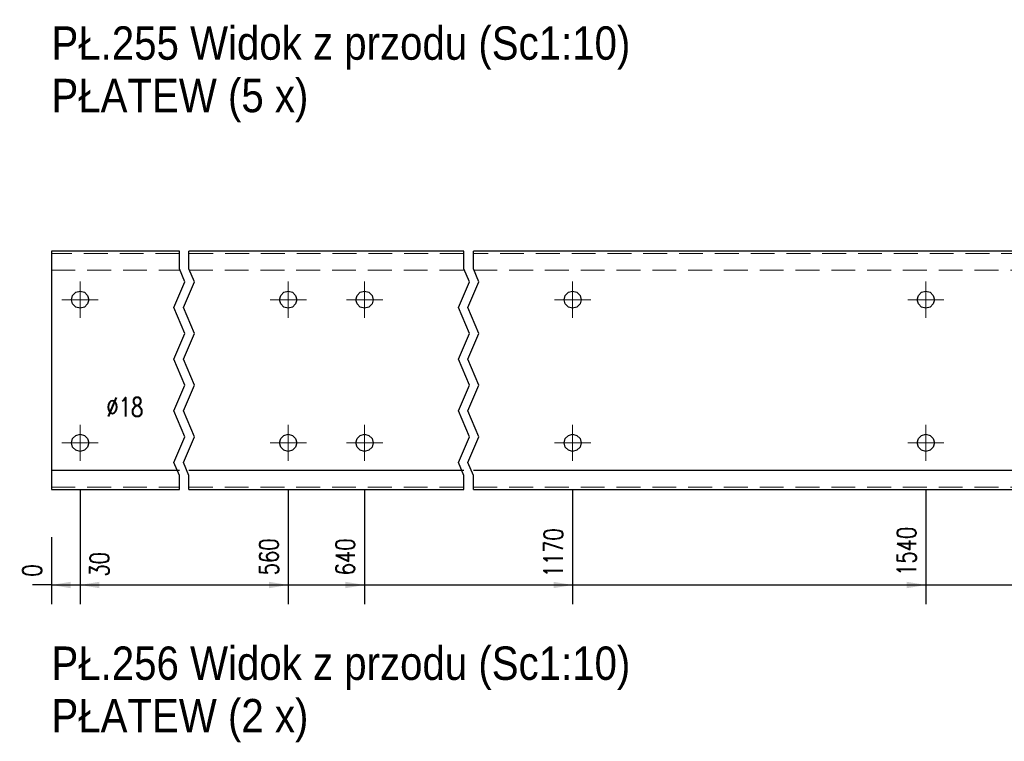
# Model space of a CAD drawing. Header units: millimetres. Extents: x -136 to 717, y 10101 to 10771.
# Tile 34 of 39: x 277 to 380, y 10545 to 10621. Entities that reach past the tile are written whole.
import ezdxf

# ---------------------------------------------------------------- set-up
doc = ezdxf.new("R2010")
doc.units = ezdxf.units.MM
doc.header["$LTSCALE"] = 10
doc.linetypes.add('HIDDEN', pattern=[0.375, 0.25, -0.125])
doc.linetypes.add('MITTE', pattern=[2, 1.25, -0.25, 0.25, -0.25])
doc.layers.get('Defpoints').update_dxf_attribs({"color": 1})
for name, color, linetype, lineweight in [('PS_Bolt', 4, 'Continuous', 13), ('PS_DIM', 4, 'Continuous', 13), ('PS_Hidden', 2, 'HIDDEN', 9), ('PS_Mid', 5, 'MITTE', 15), ('PS_Shape', 161, 'Continuous', 30), ('PS_SOLID', 7, 'Continuous', 30), ('PS_TEXT', 3, 'Continuous', 18)]:
    doc.layers.add(name, color=color, linetype=linetype, lineweight=lineweight)
doc.styles.add('gil', font='txt', dxfattribs={"width": 0.9})
doc.styles.add('simplex', font='simplex.shx', dxfattribs={"width": 0.75})
doc.dimstyles.new('1_10_GŁ_DS1-LS10', dxfattribs={"dimtxt": 2, "dimasz": 2, "dimexe": 2, "dimexo": 5, "dimgap": 1, "dimtad": 1, "dimjust": 4, "dimdec": 0, "dimlfac": 10, "dimtxsty": 'simplex', "dimblk1": 'NONE', "dimsah": 1, "dimcen": 2, "dimclrd": 256, "dimclre": 256, "dimclrt": 3, "dimadec": 1, "dimazin": 0, "dimtfac": 1, "dimtdec": 0, "dimtmove": 2, "dimatfit": 3, "dimfxl": 1, "dimarcsym": 0})

# ---------------------------------------------------------------- blocks, each defined once
blk = doc.blocks.new('*D192')
at = {"layer": 'Defpoints', "color": 0, "transparency": 16777216}
for p in [(280.36, 10571.77), (280.36, 10571.77), (280.36, 10561.77)]:
    blk.add_point(p, dxfattribs=at)
at = {"layer": 'PS_DIM', "lineweight": -2, "transparency": 16777216}
for p, q in [((280.36, 10566.77), (280.36, 10559.77)), ((280.36, 10566.77), (280.36, 10559.77)), ((280.36, 10561.77), (278.36, 10561.77)), ((280.36, 10561.77), (280.36, 10561.77)), ((282.36, 10561.77), (284.36, 10561.77))]:
    blk.add_line(p, q, dxfattribs=at)
at = {"layer": 'PS_DIM', "transparency": 16777216}
blk.add_solid([(282.36, 10562.1), (282.36, 10561.43), (280.36, 10561.77)], dxfattribs=at)
at = {"layer": 'PS_DIM', "color": 3, "transparency": 16777216, "insert": (278.34, 10563.29), "char_height": 2, "attachment_point": 5, "rotation": 90, "style": 'simplex'}
blk.add_mtext('0', dxfattribs=at)
blk = doc.blocks.new('_None')
blk = doc.blocks.new('*D193')
at = {"layer": 'Defpoints', "color": 0, "transparency": 16777216}
for p in [(283.36, 10576.67), (280.36, 10571.77), (283.36, 10561.77)]:
    blk.add_point(p, dxfattribs=at)
at = {"layer": 'PS_DIM', "lineweight": -2, "transparency": 16777216}
for p, q in [((283.36, 10571.67), (283.36, 10559.77)), ((280.36, 10566.77), (280.36, 10559.77)), ((280.36, 10561.77), (278.36, 10561.77)), ((280.36, 10561.77), (283.36, 10561.77)), ((285.36, 10561.77), (287.36, 10561.77))]:
    blk.add_line(p, q, dxfattribs=at)
at = {"layer": 'PS_DIM', "transparency": 16777216}
blk.add_solid([(285.36, 10562.1), (285.36, 10561.43), (283.36, 10561.77)], dxfattribs=at)
at = {"layer": 'PS_DIM', "color": 3, "transparency": 16777216, "insert": (285.38, 10563.92), "char_height": 2, "attachment_point": 5, "rotation": 90, "style": 'simplex'}
blk.add_mtext('30', dxfattribs=at)
blk = doc.blocks.new('*D194')
at = {"layer": 'Defpoints', "color": 0, "transparency": 16777216}
for p in [(305.16, 10576.67), (280.36, 10571.77), (305.16, 10561.77)]:
    blk.add_point(p, dxfattribs=at)
at = {"layer": 'PS_DIM', "lineweight": -2, "transparency": 16777216}
for p, q in [((305.16, 10571.67), (305.16, 10559.77)), ((280.36, 10566.77), (280.36, 10559.77)), ((280.36, 10561.77), (303.16, 10561.77))]:
    blk.add_line(p, q, dxfattribs=at)
at = {"layer": 'PS_DIM', "transparency": 16777216}
blk.add_solid([(303.16, 10562.1), (303.16, 10561.43), (305.16, 10561.77)], dxfattribs=at)
at = {"layer": 'PS_DIM', "color": 3, "transparency": 16777216, "insert": (303.14, 10564.71), "char_height": 2, "attachment_point": 5, "rotation": 90, "style": 'simplex'}
blk.add_mtext('560', dxfattribs=at)
blk = doc.blocks.new('*D195')
at = {"layer": 'Defpoints', "color": 0, "transparency": 16777216}
for p in [(313.16, 10576.67), (280.36, 10571.77), (313.16, 10561.77)]:
    blk.add_point(p, dxfattribs=at)
at = {"layer": 'PS_DIM', "lineweight": -2, "transparency": 16777216}
for p, q in [((313.16, 10571.67), (313.16, 10559.77)), ((280.36, 10566.77), (280.36, 10559.77)), ((280.36, 10561.77), (311.16, 10561.77))]:
    blk.add_line(p, q, dxfattribs=at)
at = {"layer": 'PS_DIM', "transparency": 16777216}
blk.add_solid([(311.16, 10562.1), (311.16, 10561.43), (313.16, 10561.77)], dxfattribs=at)
at = {"layer": 'PS_DIM', "color": 3, "transparency": 16777216, "insert": (311.14, 10564.71), "char_height": 2, "attachment_point": 5, "rotation": 90, "style": 'simplex'}
blk.add_mtext('640', dxfattribs=at)
blk = doc.blocks.new('*D196')
at = {"layer": 'Defpoints', "color": 0, "transparency": 16777216}
for p in [(334.96, 10576.67), (280.36, 10571.77), (334.96, 10561.77)]:
    blk.add_point(p, dxfattribs=at)
at = {"layer": 'PS_DIM', "lineweight": -2, "transparency": 16777216}
for p, q in [((334.96, 10571.67), (334.96, 10559.77)), ((280.36, 10566.77), (280.36, 10559.77)), ((280.36, 10561.77), (332.96, 10561.77))]:
    blk.add_line(p, q, dxfattribs=at)
at = {"layer": 'PS_DIM', "transparency": 16777216}
blk.add_solid([(332.96, 10562.1), (332.96, 10561.43), (334.96, 10561.77)], dxfattribs=at)
at = {"layer": 'PS_DIM', "color": 3, "transparency": 16777216, "insert": (332.94, 10565.14), "char_height": 2, "attachment_point": 5, "rotation": 90, "style": 'simplex'}
blk.add_mtext('1170', dxfattribs=at)
blk = doc.blocks.new('*D197')
at = {"layer": 'Defpoints', "color": 0, "transparency": 16777216}
for p in [(371.96, 10576.67), (280.36, 10571.77), (371.96, 10561.77)]:
    blk.add_point(p, dxfattribs=at)
at = {"layer": 'PS_DIM', "lineweight": -2, "transparency": 16777216}
for p, q in [((371.96, 10571.67), (371.96, 10559.77)), ((280.36, 10566.77), (280.36, 10559.77)), ((280.36, 10561.77), (369.96, 10561.77))]:
    blk.add_line(p, q, dxfattribs=at)
at = {"layer": 'PS_DIM', "transparency": 16777216}
blk.add_solid([(369.96, 10562.1), (369.96, 10561.43), (371.96, 10561.77)], dxfattribs=at)
at = {"layer": 'PS_DIM', "color": 3, "transparency": 16777216, "insert": (369.94, 10565.29), "char_height": 2, "attachment_point": 5, "rotation": 90, "style": 'simplex'}
blk.add_mtext('1540', dxfattribs=at)
blk = doc.blocks.new('*D198')
at = {"layer": 'Defpoints', "color": 0, "transparency": 16777216}
for p in [(393.76, 10576.67), (280.36, 10571.77), (393.76, 10561.77)]:
    blk.add_point(p, dxfattribs=at)
at = {"layer": 'PS_DIM', "lineweight": -2, "transparency": 16777216}
for p, q in [((393.76, 10571.67), (393.76, 10559.77)), ((280.36, 10566.77), (280.36, 10559.77)), ((280.36, 10561.77), (391.76, 10561.77))]:
    blk.add_line(p, q, dxfattribs=at)
at = {"layer": 'PS_DIM', "transparency": 16777216}
blk.add_solid([(391.76, 10562.1), (391.76, 10561.43), (393.76, 10561.77)], dxfattribs=at)
at = {"layer": 'PS_DIM', "color": 3, "transparency": 16777216, "insert": (391.74, 10565.43), "char_height": 2, "attachment_point": 5, "rotation": 90, "style": 'simplex'}
blk.add_mtext('2460', dxfattribs=at)
blk = doc.blocks.new('*D199')
at = {"layer": 'Defpoints', "color": 0, "transparency": 16777216}
for p in [(415.56, 10576.67), (280.36, 10571.77), (415.56, 10561.77)]:
    blk.add_point(p, dxfattribs=at)
at = {"layer": 'PS_DIM', "lineweight": -2, "transparency": 16777216}
for p, q in [((415.56, 10571.67), (415.56, 10559.77)), ((280.36, 10566.77), (280.36, 10559.77)), ((280.36, 10561.77), (413.56, 10561.77))]:
    blk.add_line(p, q, dxfattribs=at)
at = {"layer": 'PS_DIM', "transparency": 16777216}
blk.add_solid([(413.56, 10562.1), (413.56, 10561.43), (415.56, 10561.77)], dxfattribs=at)
at = {"layer": 'PS_DIM', "color": 3, "transparency": 16777216, "insert": (413.54, 10565.43), "char_height": 2, "attachment_point": 5, "rotation": 90, "style": 'simplex'}
blk.add_mtext('3350', dxfattribs=at)
blk = doc.blocks.new('*D200')
at = {"layer": 'Defpoints', "color": 0, "transparency": 16777216}
for p in [(437.36, 10576.67), (280.36, 10571.77), (437.36, 10561.77)]:
    blk.add_point(p, dxfattribs=at)
at = {"layer": 'PS_DIM', "lineweight": -2, "transparency": 16777216}
for p, q in [((437.36, 10571.67), (437.36, 10559.77)), ((280.36, 10566.77), (280.36, 10559.77)), ((280.36, 10561.77), (435.36, 10561.77))]:
    blk.add_line(p, q, dxfattribs=at)
at = {"layer": 'PS_DIM', "transparency": 16777216}
blk.add_solid([(435.36, 10562.1), (435.36, 10561.43), (437.36, 10561.77)], dxfattribs=at)
at = {"layer": 'PS_DIM', "color": 3, "transparency": 16777216, "insert": (435.34, 10565.43), "char_height": 2, "attachment_point": 5, "rotation": 90, "style": 'simplex'}
blk.add_mtext('4540', dxfattribs=at)
blk = doc.blocks.new('*D201')
at = {"layer": 'Defpoints', "color": 0, "transparency": 16777216}
for p in [(459.16, 10576.67), (280.36, 10571.77), (459.16, 10561.77)]:
    blk.add_point(p, dxfattribs=at)
at = {"layer": 'PS_DIM', "lineweight": -2, "transparency": 16777216}
for p, q in [((459.16, 10571.67), (459.16, 10559.77)), ((280.36, 10566.77), (280.36, 10559.77)), ((280.36, 10561.77), (457.16, 10561.77))]:
    blk.add_line(p, q, dxfattribs=at)
at = {"layer": 'PS_DIM', "transparency": 16777216}
blk.add_solid([(457.16, 10562.1), (457.16, 10561.43), (459.16, 10561.77)], dxfattribs=at)
at = {"layer": 'PS_DIM', "color": 3, "transparency": 16777216, "insert": (457.14, 10565.43), "char_height": 2, "attachment_point": 5, "rotation": 90, "style": 'simplex'}
blk.add_mtext('5250', dxfattribs=at)
blk = doc.blocks.new('*D202')
at = {"layer": 'Defpoints', "color": 0, "transparency": 16777216}
for p in [(494.16, 10591.67), (280.36, 10571.77), (494.16, 10561.77)]:
    blk.add_point(p, dxfattribs=at)
at = {"layer": 'PS_DIM', "lineweight": -2, "transparency": 16777216}
for p, q in [((494.16, 10586.67), (494.16, 10559.77)), ((280.36, 10566.77), (280.36, 10559.77)), ((280.36, 10561.77), (492.16, 10561.77))]:
    blk.add_line(p, q, dxfattribs=at)
at = {"layer": 'PS_DIM', "transparency": 16777216}
blk.add_solid([(492.16, 10562.1), (492.16, 10561.43), (494.16, 10561.77)], dxfattribs=at)
at = {"layer": 'PS_DIM', "color": 3, "transparency": 16777216, "insert": (492.14, 10565.43), "char_height": 2, "attachment_point": 5, "rotation": 90, "style": 'simplex'}
blk.add_mtext('5600', dxfattribs=at)
blk = doc.blocks.new('*D203')
at = {"layer": 'Defpoints', "color": 0, "transparency": 16777216}
for p in [(515.96, 10576.67), (280.36, 10571.77), (515.96, 10561.77)]:
    blk.add_point(p, dxfattribs=at)
at = {"layer": 'PS_DIM', "lineweight": -2, "transparency": 16777216}
for p, q in [((515.96, 10571.67), (515.96, 10559.77)), ((280.36, 10566.77), (280.36, 10559.77)), ((280.36, 10561.77), (513.96, 10561.77))]:
    blk.add_line(p, q, dxfattribs=at)
at = {"layer": 'PS_DIM', "transparency": 16777216}
blk.add_solid([(513.96, 10562.1), (513.96, 10561.43), (515.96, 10561.77)], dxfattribs=at)
at = {"layer": 'PS_DIM', "color": 3, "transparency": 16777216, "insert": (513.94, 10565.43), "char_height": 2, "attachment_point": 5, "rotation": 90, "style": 'simplex'}
blk.add_mtext('6060', dxfattribs=at)
blk = doc.blocks.new('*D204')
at = {"layer": 'Defpoints', "color": 0, "transparency": 16777216}
for p in [(523.96, 10576.67), (280.36, 10571.77), (523.96, 10561.77)]:
    blk.add_point(p, dxfattribs=at)
at = {"layer": 'PS_DIM', "lineweight": -2, "transparency": 16777216}
for p, q in [((523.96, 10571.67), (523.96, 10559.77)), ((280.36, 10566.77), (280.36, 10559.77)), ((280.36, 10561.77), (521.96, 10561.77))]:
    blk.add_line(p, q, dxfattribs=at)
at = {"layer": 'PS_DIM', "transparency": 16777216}
blk.add_solid([(521.96, 10562.1), (521.96, 10561.43), (523.96, 10561.77)], dxfattribs=at)
at = {"layer": 'PS_DIM', "color": 3, "transparency": 16777216, "insert": (521.94, 10565.29), "char_height": 2, "attachment_point": 5, "rotation": 90, "style": 'simplex'}
blk.add_mtext('6140', dxfattribs=at)
blk = doc.blocks.new('*D205')
at = {"layer": 'Defpoints', "color": 0, "transparency": 16777216}
for p in [(545.76, 10591.67), (280.36, 10571.77), (545.76, 10561.77)]:
    blk.add_point(p, dxfattribs=at)
at = {"layer": 'PS_DIM', "lineweight": -2, "transparency": 16777216}
for p, q in [((545.76, 10586.67), (545.76, 10559.77)), ((280.36, 10566.77), (280.36, 10559.77)), ((280.36, 10561.77), (543.76, 10561.77))]:
    blk.add_line(p, q, dxfattribs=at)
at = {"layer": 'PS_DIM', "transparency": 16777216}
blk.add_solid([(543.76, 10562.1), (543.76, 10561.43), (545.76, 10561.77)], dxfattribs=at)
at = {"layer": 'PS_DIM', "color": 3, "transparency": 16777216, "insert": (543.74, 10565.43), "char_height": 2, "attachment_point": 5, "rotation": 90, "style": 'simplex'}
blk.add_mtext('6600', dxfattribs=at)
blk = doc.blocks.new('*D206')
at = {"layer": 'Defpoints', "color": 0, "transparency": 16777216}
for p in [(564.76, 10576.67), (280.36, 10571.77), (564.76, 10561.77)]:
    blk.add_point(p, dxfattribs=at)
at = {"layer": 'PS_DIM', "lineweight": -2, "transparency": 16777216}
for p, q in [((564.76, 10571.67), (564.76, 10559.77)), ((280.36, 10566.77), (280.36, 10559.77)), ((280.36, 10561.77), (562.76, 10561.77))]:
    blk.add_line(p, q, dxfattribs=at)
at = {"layer": 'PS_DIM', "transparency": 16777216}
blk.add_solid([(562.76, 10562.1), (562.76, 10561.43), (564.76, 10561.77)], dxfattribs=at)
at = {"layer": 'PS_DIM', "color": 3, "transparency": 16777216, "insert": (562.74, 10565.43), "char_height": 2, "attachment_point": 5, "rotation": 90, "style": 'simplex'}
blk.add_mtext('6790', dxfattribs=at)
blk = doc.blocks.new('*D207')
at = {"layer": 'Defpoints', "color": 0, "transparency": 16777216}
for p in [(280.36, 10571.77), (567.76, 10571.77), (567.76, 10561.77)]:
    blk.add_point(p, dxfattribs=at)
at = {"layer": 'PS_DIM', "lineweight": -2, "transparency": 16777216}
for p, q in [((280.36, 10566.77), (280.36, 10559.77)), ((567.76, 10566.77), (567.76, 10559.77)), ((280.36, 10561.77), (278.36, 10561.77)), ((280.36, 10561.77), (567.76, 10561.77)), ((569.76, 10561.77), (571.76, 10561.77))]:
    blk.add_line(p, q, dxfattribs=at)
at = {"layer": 'PS_DIM', "transparency": 16777216}
blk.add_solid([(569.76, 10562.1), (569.76, 10561.43), (567.76, 10561.77)], dxfattribs=at)
at = {"layer": 'PS_DIM', "color": 3, "transparency": 16777216, "insert": (566.16, 10565.39), "char_height": 2, "attachment_point": 5, "rotation": 90, "style": 'simplex'}
blk.add_mtext('6820', dxfattribs=at)
blk = doc.blocks.new('*X513')
at = {"color": 3, "style": 'gil', "width": 0.9}
for s, p in [('PŁ.255 Widok z przodu (Sc1:10)', (280.36, 10616.82)), ('PŁATEW (5 x)', (280.36, 10611.32))]:
    blk.add_text(s, height=3.5, dxfattribs=at).set_placement(p)
blk = doc.blocks.new('*X527')
at = {"color": 3, "linetype": 'Continuous'}
blk.add_line((334.96, 10576.67), (334.96, 10576.67), dxfattribs=at)
blk.add_line((334.96, 10576.67), (334.96, 10576.67), dxfattribs=at)
blk.add_line((334.96, 10576.67), (334.96, 10576.67), dxfattribs=at)
blk.add_line((334.96, 10576.67), (334.96, 10576.67), dxfattribs=at)
blk.add_line((334.96, 10576.67), (334.96, 10576.67), dxfattribs=at)
blk = doc.blocks.new('*X528')
at = {"color": 3, "linetype": 'Continuous'}
blk.add_line((334.96, 10591.67), (334.96, 10591.67), dxfattribs=at)
blk.add_line((334.96, 10591.67), (334.96, 10591.67), dxfattribs=at)
blk.add_line((334.96, 10591.67), (334.96, 10591.67), dxfattribs=at)
blk.add_line((334.96, 10591.67), (334.96, 10591.67), dxfattribs=at)
blk.add_line((334.96, 10591.67), (334.96, 10591.67), dxfattribs=at)
blk = doc.blocks.new('*X529')
at = {"color": 1}
for p, q in [((293.76, 10594.91), (293.76, 10596.77)), ((294.76, 10594.91), (294.76, 10596.77)), ((323.56, 10594.91), (323.56, 10596.77)), ((324.56, 10594.91), (324.56, 10596.77)), ((294.34, 10593.55), (293.76, 10594.91)), ((295.34, 10593.55), (294.76, 10594.91)), ((324.14, 10593.55), (323.56, 10594.91)), ((325.14, 10593.55), (324.56, 10594.91)), ((293.19, 10590.85), (294.34, 10593.55)), ((294.19, 10590.85), (295.34, 10593.55)), ((322.99, 10590.85), (324.14, 10593.55)), ((323.99, 10590.85), (325.14, 10593.55)), ((294.34, 10588.14), (293.19, 10590.85)), ((295.34, 10588.14), (294.19, 10590.85)), ((324.14, 10588.14), (322.99, 10590.85)), ((325.14, 10588.14), (323.99, 10590.85)), ((293.19, 10585.43), (294.34, 10588.14)), ((294.19, 10585.43), (295.34, 10588.14)), ((322.99, 10585.43), (324.14, 10588.14)), ((323.99, 10585.43), (325.14, 10588.14)), ((294.34, 10582.72), (293.19, 10585.43)), ((295.34, 10582.72), (294.19, 10585.43)), ((324.14, 10582.72), (322.99, 10585.43)), ((325.14, 10582.72), (323.99, 10585.43)), ((293.19, 10580.01), (294.34, 10582.72)), ((294.19, 10580.01), (295.34, 10582.72)), ((322.99, 10580.01), (324.14, 10582.72)), ((323.99, 10580.01), (325.14, 10582.72)), ((294.34, 10577.3), (293.19, 10580.01)), ((295.34, 10577.3), (294.19, 10580.01)), ((324.14, 10577.3), (322.99, 10580.01)), ((325.14, 10577.3), (323.99, 10580.01)), ((293.19, 10574.59), (294.34, 10577.3)), ((294.19, 10574.59), (295.34, 10577.3)), ((322.99, 10574.59), (324.14, 10577.3)), ((323.99, 10574.59), (325.14, 10577.3)), ((293.76, 10573.24), (293.19, 10574.59)), ((294.76, 10573.24), (294.19, 10574.59)), ((323.56, 10573.24), (322.99, 10574.59)), ((324.56, 10573.24), (323.99, 10574.59)), ((293.76, 10571.77), (293.76, 10573.24)), ((294.76, 10571.77), (294.76, 10573.24)), ((323.56, 10571.77), (323.56, 10573.24)), ((324.56, 10571.77), (324.56, 10573.24))]:
    blk.add_line(p, q, dxfattribs=at)
at = {"layer": 'PS_Hidden', "color": 2, "linetype": 'HIDDEN'}
for p, q in [((293.76, 10596.52), (280.36, 10596.52)), ((323.56, 10596.52), (294.76, 10596.52)), ((382.36, 10596.52), (324.56, 10596.52)), ((280.36, 10594.77), (293.76, 10594.77)), ((294.76, 10594.77), (323.56, 10594.77)), ((324.56, 10594.77), (382.36, 10594.77)), ((280.36, 10572.02), (293.76, 10572.02)), ((294.76, 10572.02), (323.56, 10572.02)), ((324.56, 10572.02), (382.36, 10572.02))]:
    blk.add_line(p, q, dxfattribs=at)
at = {"layer": 'PS_Mid', "color": 5, "linetype": 'MITTE'}
for p, q in [((283.36, 10593.57), (283.36, 10589.77)), ((305.16, 10593.57), (305.16, 10589.77)), ((313.16, 10593.57), (313.16, 10589.77)), ((334.96, 10593.57), (334.96, 10589.77)), ((371.96, 10593.57), (371.96, 10589.77)), ((285.26, 10591.67), (281.46, 10591.67)), ((307.06, 10591.67), (303.26, 10591.67)), ((315.06, 10591.67), (311.26, 10591.67)), ((336.86, 10591.67), (333.06, 10591.67)), ((373.86, 10591.67), (370.06, 10591.67)), ((283.36, 10578.57), (283.36, 10574.77)), ((305.16, 10578.57), (305.16, 10574.77)), ((313.16, 10578.57), (313.16, 10574.77)), ((334.96, 10578.57), (334.96, 10574.77)), ((371.96, 10578.57), (371.96, 10574.77)), ((285.26, 10576.67), (281.46, 10576.67)), ((307.06, 10576.67), (303.26, 10576.67)), ((315.06, 10576.67), (311.26, 10576.67)), ((336.86, 10576.67), (333.06, 10576.67)), ((373.86, 10576.67), (370.06, 10576.67))]:
    blk.add_line(p, q, dxfattribs=at)
at = {"layer": 'PS_SOLID', "color": 7, "linetype": 'Continuous'}
for p, q in [((283.36, 10596.77), (280.36, 10596.77)), ((280.36, 10596.77), (280.36, 10573.77)), ((293.76, 10596.77), (283.36, 10596.77)), ((305.16, 10596.77), (294.76, 10596.77)), ((313.16, 10596.77), (305.16, 10596.77)), ((323.56, 10596.77), (313.16, 10596.77)), ((334.96, 10596.77), (324.56, 10596.77)), ((371.96, 10596.77), (334.96, 10596.77)), ((382.36, 10596.77), (371.96, 10596.77)), ((282.46, 10591.67), (282.58, 10592.12)), ((282.58, 10592.12), (282.91, 10592.45)), ((282.91, 10592.45), (283.36, 10592.57)), ((283.36, 10592.57), (283.81, 10592.45)), ((283.81, 10592.45), (284.14, 10592.12)), ((284.14, 10592.12), (284.26, 10591.67)), ((304.26, 10591.67), (304.38, 10592.12)), ((304.38, 10592.12), (304.71, 10592.45)), ((304.71, 10592.45), (305.16, 10592.57)), ((305.16, 10592.57), (305.61, 10592.45)), ((305.61, 10592.45), (305.94, 10592.12)), ((305.94, 10592.12), (306.06, 10591.67)), ((312.26, 10591.67), (312.38, 10592.12)), ((312.38, 10592.12), (312.71, 10592.45)), ((312.71, 10592.45), (313.16, 10592.57)), ((313.16, 10592.57), (313.61, 10592.45)), ((313.61, 10592.45), (313.94, 10592.12)), ((313.94, 10592.12), (314.06, 10591.67)), ((334.06, 10591.67), (334.18, 10592.12)), ((334.18, 10592.12), (334.51, 10592.45)), ((334.51, 10592.45), (334.96, 10592.57)), ((334.96, 10592.57), (335.41, 10592.45)), ((335.41, 10592.45), (335.74, 10592.12)), ((335.74, 10592.12), (335.86, 10591.67)), ((371.06, 10591.67), (371.18, 10592.12)), ((371.18, 10592.12), (371.51, 10592.45)), ((371.51, 10592.45), (371.96, 10592.57)), ((371.96, 10592.57), (372.41, 10592.45)), ((372.41, 10592.45), (372.74, 10592.12)), ((372.74, 10592.12), (372.86, 10591.67)), ((282.58, 10591.22), (282.46, 10591.67)), ((282.91, 10590.89), (282.58, 10591.22)), ((284.14, 10591.22), (283.81, 10590.89)), ((284.26, 10591.67), (284.14, 10591.22)), ((304.38, 10591.22), (304.26, 10591.67)), ((304.71, 10590.89), (304.38, 10591.22)), ((305.94, 10591.22), (305.61, 10590.89)), ((306.06, 10591.67), (305.94, 10591.22)), ((312.38, 10591.22), (312.26, 10591.67)), ((312.71, 10590.89), (312.38, 10591.22)), ((313.94, 10591.22), (313.61, 10590.89)), ((314.06, 10591.67), (313.94, 10591.22)), ((334.18, 10591.22), (334.06, 10591.67)), ((334.51, 10590.89), (334.18, 10591.22)), ((335.74, 10591.22), (335.41, 10590.89)), ((335.86, 10591.67), (335.74, 10591.22)), ((371.18, 10591.22), (371.06, 10591.67)), ((371.51, 10590.89), (371.18, 10591.22)), ((372.74, 10591.22), (372.41, 10590.89)), ((372.86, 10591.67), (372.74, 10591.22)), ((283.36, 10590.77), (282.91, 10590.89)), ((283.81, 10590.89), (283.36, 10590.77)), ((305.16, 10590.77), (304.71, 10590.89)), ((305.61, 10590.89), (305.16, 10590.77)), ((313.16, 10590.77), (312.71, 10590.89)), ((313.61, 10590.89), (313.16, 10590.77)), ((334.96, 10590.77), (334.51, 10590.89)), ((335.41, 10590.89), (334.96, 10590.77)), ((371.96, 10590.77), (371.51, 10590.89)), ((372.41, 10590.89), (371.96, 10590.77)), ((282.46, 10576.67), (282.58, 10577.12)), ((282.58, 10576.22), (282.46, 10576.67)), ((282.58, 10577.12), (282.91, 10577.45)), ((282.91, 10577.45), (283.36, 10577.57)), ((283.36, 10577.57), (283.81, 10577.45)), ((283.81, 10577.45), (284.14, 10577.12)), ((284.14, 10577.12), (284.26, 10576.67)), ((284.26, 10576.67), (284.14, 10576.22)), ((304.26, 10576.67), (304.38, 10577.12)), ((304.38, 10576.22), (304.26, 10576.67)), ((304.38, 10577.12), (304.71, 10577.45)), ((304.71, 10577.45), (305.16, 10577.57)), ((305.16, 10577.57), (305.61, 10577.45)), ((305.61, 10577.45), (305.94, 10577.12)), ((305.94, 10577.12), (306.06, 10576.67)), ((306.06, 10576.67), (305.94, 10576.22)), ((312.26, 10576.67), (312.38, 10577.12)), ((312.38, 10576.22), (312.26, 10576.67)), ((312.38, 10577.12), (312.71, 10577.45)), ((312.71, 10577.45), (313.16, 10577.57)), ((313.16, 10577.57), (313.61, 10577.45)), ((313.61, 10577.45), (313.94, 10577.12)), ((313.94, 10577.12), (314.06, 10576.67)), ((314.06, 10576.67), (313.94, 10576.22)), ((334.06, 10576.67), (334.18, 10577.12)), ((334.18, 10576.22), (334.06, 10576.67)), ((334.18, 10577.12), (334.51, 10577.45)), ((334.51, 10577.45), (334.96, 10577.57)), ((334.96, 10577.57), (335.41, 10577.45)), ((335.41, 10577.45), (335.74, 10577.12)), ((335.74, 10577.12), (335.86, 10576.67)), ((335.86, 10576.67), (335.74, 10576.22)), ((371.06, 10576.67), (371.18, 10577.12)), ((371.18, 10576.22), (371.06, 10576.67)), ((371.18, 10577.12), (371.51, 10577.45)), ((371.51, 10577.45), (371.96, 10577.57)), ((371.96, 10577.57), (372.41, 10577.45)), ((372.41, 10577.45), (372.74, 10577.12)), ((372.74, 10577.12), (372.86, 10576.67)), ((372.86, 10576.67), (372.74, 10576.22)), ((282.91, 10575.89), (282.58, 10576.22)), ((283.36, 10575.77), (282.91, 10575.89)), ((283.81, 10575.89), (283.36, 10575.77)), ((284.14, 10576.22), (283.81, 10575.89)), ((304.71, 10575.89), (304.38, 10576.22)), ((305.16, 10575.77), (304.71, 10575.89)), ((305.61, 10575.89), (305.16, 10575.77)), ((305.94, 10576.22), (305.61, 10575.89)), ((312.71, 10575.89), (312.38, 10576.22)), ((313.16, 10575.77), (312.71, 10575.89)), ((313.61, 10575.89), (313.16, 10575.77)), ((313.94, 10576.22), (313.61, 10575.89)), ((334.51, 10575.89), (334.18, 10576.22)), ((334.96, 10575.77), (334.51, 10575.89)), ((335.41, 10575.89), (334.96, 10575.77)), ((335.74, 10576.22), (335.41, 10575.89)), ((371.51, 10575.89), (371.18, 10576.22)), ((371.96, 10575.77), (371.51, 10575.89)), ((372.41, 10575.89), (371.96, 10575.77)), ((372.74, 10576.22), (372.41, 10575.89)), ((293.76, 10573.77), (280.36, 10573.77)), ((280.36, 10573.77), (280.36, 10571.77)), ((323.56, 10573.77), (294.76, 10573.77)), ((382.36, 10573.77), (324.56, 10573.77)), ((280.36, 10571.77), (293.76, 10571.77)), ((294.76, 10571.77), (323.56, 10571.77)), ((324.56, 10571.77), (382.36, 10571.77))]:
    blk.add_line(p, q, dxfattribs=at)
blk = doc.blocks.new('*X531')
at = {"color": 3, "linetype": 'Continuous'}
blk.add_line((283.36, 10576.67), (283.36, 10576.67), dxfattribs=at)
blk.add_line((283.36, 10576.67), (283.36, 10576.67), dxfattribs=at)
blk.add_line((283.36, 10576.67), (283.36, 10576.67), dxfattribs=at)
blk.add_line((283.36, 10576.67), (283.36, 10576.67), dxfattribs=at)
blk.add_line((283.36, 10576.67), (283.36, 10576.67), dxfattribs=at)
blk = doc.blocks.new('*X532')
at = {"color": 3, "linetype": 'Continuous'}
blk.add_line((283.36, 10591.67), (283.36, 10591.67), dxfattribs=at)
blk.add_line((283.36, 10591.67), (283.36, 10591.67), dxfattribs=at)
blk.add_line((283.36, 10591.67), (283.36, 10591.67), dxfattribs=at)
blk.add_line((283.36, 10591.67), (283.36, 10591.67), dxfattribs=at)
blk.add_line((283.36, 10591.67), (283.36, 10591.67), dxfattribs=at)
blk = doc.blocks.new('*X533')
at = {"color": 3, "style": 'gil', "width": 0.9}
for s, p in [('PŁ.256 Widok z przodu (Sc1:10)', (280.36, 10551.82)), ('PŁATEW (2 x)', (280.36, 10546.32))]:
    blk.add_text(s, height=3.5, dxfattribs=at).set_placement(p)

msp = doc.modelspace()

# ---------------------------------------------------------------- block references
at = {"layer": 'PS_Bolt', "color": 3}
for name in ['*X532', '*X528', '*X531', '*X527']:
    msp.add_blockref(name, (0, 0), dxfattribs=at)
at = {"layer": 'PS_Shape', "color": 2}
msp.add_blockref('*X529', (0, 0), dxfattribs=at)
at = {"layer": 'PS_TEXT'}
for name in ['*X513', '*X533']:
    msp.add_blockref(name, (0, 0), dxfattribs=at)

# ---------------------------------------------------------------- texts
at = {"layer": 'PS_DIM', "insert": (286.12, 10579.42), "char_height": 2, "attachment_point": 7, "style": 'simplex'}
msp.add_mtext('\\A1;%%c18', dxfattribs=at)

# ---------------------------------------------------------------- dimensions: what is measured, and where the dimension line sits
at = {"layer": 'PS_DIM'}
for base, p2, text, picture, middle in [((494.16, 10561.77), (494.16, 10591.67), '5600', '*D202', (492.14, 10565.43)), ((545.76, 10561.77), (545.76, 10591.67), '6600', '*D205', (543.74, 10565.43)), ((305.16, 10561.77), (305.16, 10576.67), '560', '*D194', (303.14, 10564.71)), ((313.16, 10561.77), (313.16, 10576.67), '640', '*D195', (311.14, 10564.71)), ((334.96, 10561.77), (334.96, 10576.67), '1170', '*D196', (332.94, 10565.14)), ((371.96, 10561.77), (371.96, 10576.67), '1540', '*D197', (369.94, 10565.29)), ((393.76, 10561.77), (393.76, 10576.67), '2460', '*D198', (391.74, 10565.43)), ((415.56, 10561.77), (415.56, 10576.67), '3350', '*D199', (413.54, 10565.43)), ((437.36, 10561.77), (437.36, 10576.67), '4540', '*D200', (435.34, 10565.43)), ((459.16, 10561.77), (459.16, 10576.67), '5250', '*D201', (457.14, 10565.43)), ((515.96, 10561.77), (515.96, 10576.67), '6060', '*D203', (513.94, 10565.43)), ((523.96, 10561.77), (523.96, 10576.67), '6140', '*D204', (521.94, 10565.29)), ((564.76, 10561.77), (564.76, 10576.67), '6790', '*D206', (562.74, 10565.43)), ((567.76, 10561.77), (567.76, 10571.77), '6820', '*D207', (566.16, 10565.39))]:
    dim = msp.add_linear_dim(base=base, p1=(280.36, 10571.77), p2=p2, text=text, dimstyle='1_10_GŁ_DS1-LS10', dxfattribs=at)
    dim.commit()
    dim.dimension.update_dxf_attribs({"geometry": picture, "text_midpoint": middle, "dimtype": 128, "text_rotation": 90})
for base, p1, p2, picture, middle in [((283.36, 10561.77), (280.36, 10571.77), (283.36, 10576.67), '*D193', (285.38, 10563.92)), ((280.3644, 10561.7661), (280.3643, 10571.7661), (280.3644, 10571.7661), '*D192', (278.3444, 10563.2861))]:
    dim = msp.add_linear_dim(base=base, p1=p1, p2=p2, dimstyle='1_10_GŁ_DS1-LS10', dxfattribs=at)
    dim.commit()
    dim.dimension.update_dxf_attribs({"geometry": picture, "text_midpoint": middle, "dimtype": 128, "text_rotation": 90})

doc.saveas('drawing.dxf')
